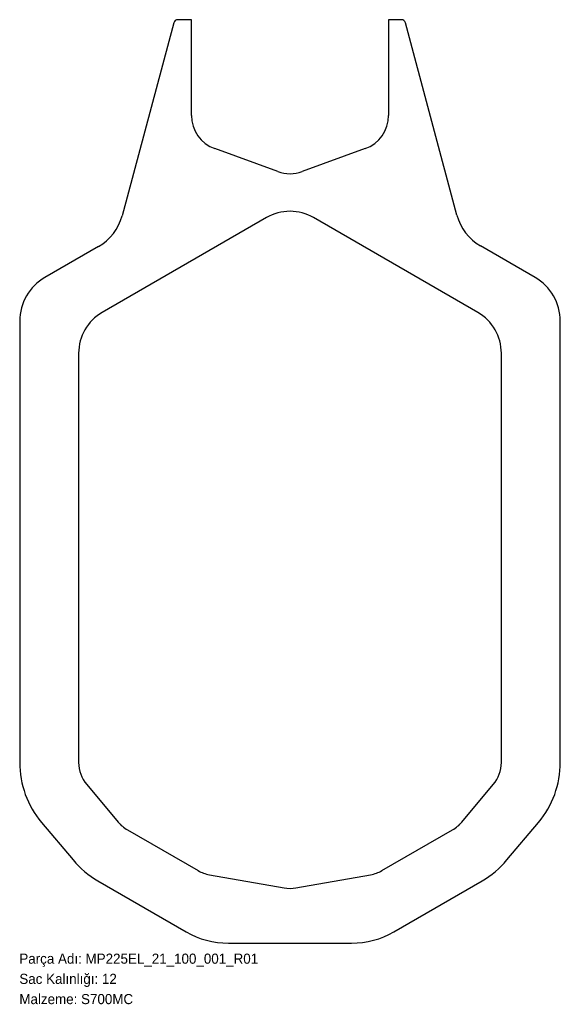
# Model space of a CAD drawing. Header units: millimetres. Extents: x 0 to 642, y -72 to 1097.
import ezdxf

# ---------------------------------------------------------------- set-up
doc = ezdxf.new("R2010")
doc.units = ezdxf.units.MM
doc.linetypes.add('SLD-Katı', pattern=[0])
doc.linetypes.add('SLD-Sürekli', pattern=[0])
doc.layers.add('METIN', color=96, linetype='SLD-Katı')
doc.styles.add('SLDTEXTSTYLE0', font='ARIAL.TTF', dxfattribs={"width": 0.948, "bigfont": 'bigfont'})
doc.styles.add('SLDTEXTSTYLE1', font='ARIAL.TTF', dxfattribs={"width": 0.948})

msp = doc.modelspace()

# ---------------------------------------------------------------- linework, layer by layer
at = {"color": 7, "linetype": 'SLD-Sürekli', "lineweight": 25}
for p, q in [((183.407006, 1093.385107), (121.997479, 864.201632)), ((204.4, 1097.091012), (188.236635, 1097.091012)), ((204.4, 983.388779), (204.4, 1097.091012)), ((453.571556, 1097.091012), (438.4, 1097.091012)), ((438.4, 1097.091012), (438.4, 983.388779)), ((519.629199, 864.87905), (458.401185, 1093.385107)), ((307.035154, 916.623921), (232.035154, 943.921689)), ((410.764846, 943.921689), (335.764846, 916.623921)), ((293.4, 862.039649), (98.4, 749.456346)), ((544.4, 749.456346), (349.4, 862.039649)), ((94.041929, 827.769251), (30.4, 791.025566)), ((612.4, 791.025566), (547.584748, 828.446669)), ((0.4, 739.064041), (0.4, 215.055632)), ((642.4, 215.055632), (642.4, 739.064041)), ((70.4, 700.958924), (70.4, 215.055632)), ((572.4, 215.055632), (572.4, 700.958924)), ((79.992178, 188.70134), (117.355016, 144.174044)), ((525.444984, 144.174044), (562.807822, 188.70134)), ((26.369067, 143.706208), (63.731905, 99.178911)), ((579.068095, 99.178911), (616.430933, 143.706208)), ((128.262838, 135.021294), (212.267302, 86.521294)), ((430.532698, 86.521294), (514.537162, 135.021294)), ((93.262838, 74.399516), (198.228679, 13.79746)), ((225.647727, 81.651218), (314.280425, 66.022882)), ((328.519575, 66.022882), (417.152273, 81.651218)), ((444.571321, 13.79746), (549.537162, 74.399516)), ((248.228679, 0.4), (394.571321, 0.4))]:
    msp.add_line(p, q, dxfattribs=at)
for centre, radius, start, end in [((188.236635, 1092.091012), 5, 90, 165), ((453.571556, 1092.091012), 5, 15, 90), ((246.4, 983.388779), 42, 180, 250), ((396.4, 983.388779), 42, 290, 0), ((321.4, 956.091012), 42, 250, 290), ((321.4, 813.542226), 56, 60, 120), ((64.041929, 879.730775), 60, 300, 345), ((577.584748, 880.408193), 60, 195, 240), ((60.4, 739.064041), 60, 120, 180), ((582.4, 739.064041), 60, 0, 60), ((126.4, 700.958924), 56, 120, 180), ((516.4, 700.958924), 56, 0, 60), ((111.4, 215.055632), 111, 180, 220), ((111.4, 215.055632), 41, 180, 220), ((531.4, 215.055632), 41, 320, 0), ((531.4, 215.055632), 111, 320, 0), ((148.762838, 170.528336), 41, 220, 240), ((494.037162, 170.528336), 41, 300, 320), ((148.762838, 170.528336), 111, 220, 240), ((494.037162, 170.528336), 111, 300, 320), ((232.767302, 122.028336), 41, 240, 260), ((410.032698, 122.028336), 41, 280, 300), ((321.4, 106.4), 41, 260, 280), ((248.228679, 100.4), 100, 240, 270), ((394.571321, 100.4), 100, 270, 300)]:
    msp.add_arc(centre, radius, start, end, dxfattribs=at)

# ---------------------------------------------------------------- texts
at = {"layer": 'METIN', "char_height": 12, "attachment_point": 1}
for s, insert, style in [('Parça Adı: MP225EL_21_100_001_R01', (0, -12.031187), 'SLDTEXTSTYLE0'), ('Sac Kalınlığı: 12', (0, -36.031187), 'SLDTEXTSTYLE0'), ('Malzeme: S700MC', (0, -60.031187), 'SLDTEXTSTYLE1')]:
    msp.add_mtext(s, dxfattribs=dict(at, insert=insert, style=style))

doc.saveas('drawing.dxf')
